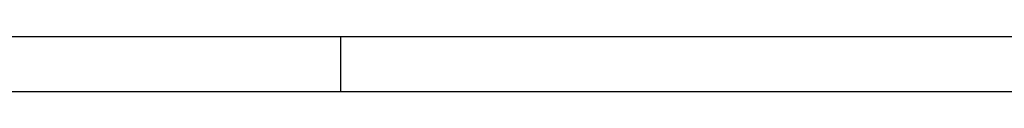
# Model space of a CAD drawing. Extents: x 47048 to 48733, y 14733 to 15921.
# Tile 6 of 19: x 47784 to 48105, y 15903 to 15921. Entities that reach past the tile are written whole.
import ezdxf

# ---------------------------------------------------------------- set-up
doc = ezdxf.new("R2010")
doc.units = 0
doc.header["$LTSCALE"] = 25.4
doc.layers.get('0').update_dxf_attribs({"linetype": 'CONTINUOUS'})

# ---------------------------------------------------------------- blocks, each defined once
blk = doc.blocks.new('ata-Border-A1-002')
at = {"color": 253, "ltscale": 0.5}
for p, q in [((0, 594), (841, 594)), ((420.5, 594), (420.5, 585))]:
    blk.add_line(p, q, dxfattribs=at)
blk.add_line((7, 585), (834, 585))

msp = doc.modelspace()

# ---------------------------------------------------------------- block references
at = {"xscale": 2, "yscale": 2, "zscale": 2}
msp.add_blockref('ata-Border-A1-002', (47047.9785069, 14732.8125715), dxfattribs=at)
msp.add_blockref('ata-Border-A1-002', (47047.9785069, 14732.8125715), dxfattribs=at)

doc.saveas('drawing.dxf')
